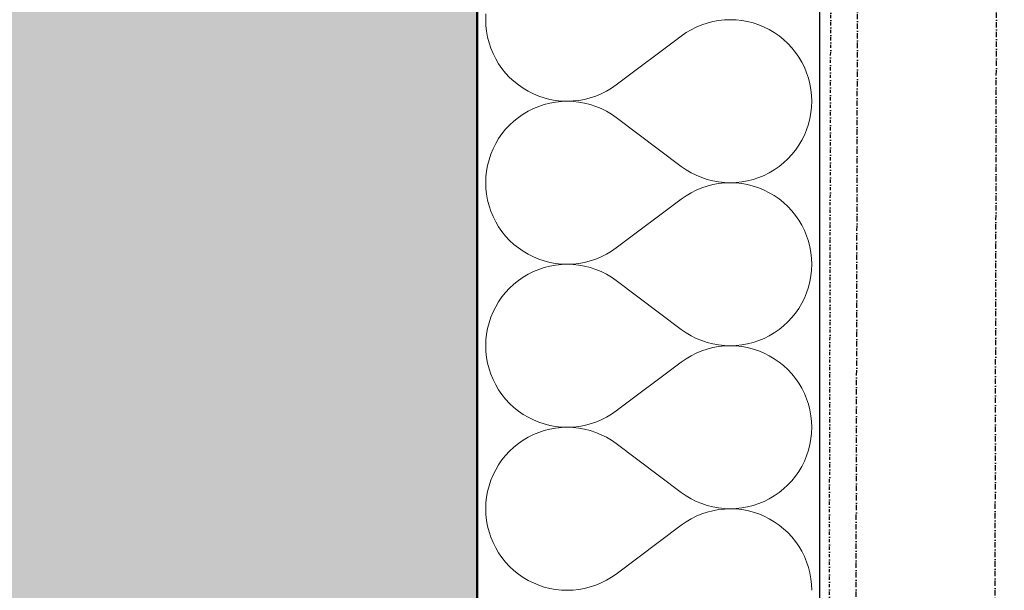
# Model space of a CAD drawing. Header units: millimetres. Extents: x -24674 to 2959, y -2716 to 20653.
# Tile 102 of 161: x -536 to -76, y 2438 to 2705. Entities that reach past the tile are written whole.
import ezdxf

# ---------------------------------------------------------------- set-up
doc = ezdxf.new("R2010")
doc.units = ezdxf.units.MM
doc.header["$MEASUREMENT"] = 0
for name, pattern in [('Wipeout_Contour', [1000, 0, -1000]), ('Čerchovaná M', [4.5, 2.5, -0.85, 0.3, -0.85]), ('Čerchovaná S', [3.5, 1.5, -0.85, 0.3, -0.85])]:
    doc.linetypes.add(name, pattern=pattern)
for name, color, linetype in [('9._POHLED ZÁPADNÍ_1_Nové_Konstrukce - krov', 7, 'Continuous'), ('9._POHLED ZÁPADNÍ_1_Nové_Konstrukce - nosné', 7, 'Continuous'), ('9._POHLED ZÁPADNÍ_1_Nové_Výplně - Povrchové', 7, 'Continuous'), ('9._POHLED ZÁPADNÍ_1_Nové_Výplně – Řezové', 7, 'Continuous'), ('9._POHLED ZÁPADNÍ_1_VÝTAH VAR 1', 7, 'Continuous')]:
    doc.layers.add(name, color=color, linetype=linetype)

# ---------------------------------------------------------------- blocks, each defined once
blk = doc.blocks.new('*X13', base_point=(-27719.5, -6043.99))
at = {"layer": '9._POHLED ZÁPADNÍ_1_Nové_Výplně – Řezové', "color": 21, "linetype": 'Continuous', "lineweight": 20, "true_color": 0xffaaaa}
for p, q in [((-317.79, 2707.48), (-317.88, 2704.76)), ((-317.88, 2704.76), (-317.79, 2702.04)), ((-317.79, 2702.04), (-317.5, 2699.34)), ((-219.45, 2701.31), (-221.88, 2700.09)), ((-216.94, 2702.35), (-219.45, 2701.31)), ((-214.36, 2703.21), (-216.94, 2702.35)), ((-211.72, 2703.89), (-214.36, 2703.21)), ((-209.05, 2704.37), (-211.72, 2703.89)), ((-206.34, 2704.66), (-209.05, 2704.37)), ((-203.62, 2704.76), (-206.34, 2704.66)), ((-200.9, 2704.67), (-203.62, 2704.76)), ((-198.2, 2704.38), (-200.9, 2704.67)), ((-195.52, 2703.9), (-198.2, 2704.38)), ((-192.88, 2703.22), (-195.52, 2703.9)), ((-190.3, 2702.37), (-192.88, 2703.22)), ((-187.79, 2701.33), (-190.3, 2702.37)), ((-185.36, 2700.11), (-187.79, 2701.33)), ((-317.5, 2699.34), (-317.01, 2696.66)), ((-317.01, 2696.66), (-316.34, 2694.02)), ((-256.93, 2674.29), (-226.46, 2697.14)), ((-224.22, 2698.7), (-226.46, 2697.14)), ((-221.88, 2700.09), (-224.22, 2698.7)), ((-183.02, 2698.72), (-185.36, 2700.11)), ((-180.78, 2697.17), (-183.02, 2698.72)), ((-178.66, 2695.47), (-180.78, 2697.17)), ((-316.34, 2694.02), (-315.48, 2691.44)), ((-176.67, 2693.61), (-178.66, 2695.47)), ((-174.81, 2691.62), (-176.67, 2693.61)), ((-315.48, 2691.44), (-314.44, 2688.93)), ((-314.44, 2688.93), (-313.22, 2686.5)), ((-173.11, 2689.5), (-174.81, 2691.62)), ((-171.56, 2687.27), (-173.11, 2689.5)), ((-313.22, 2686.5), (-311.83, 2684.16)), ((-311.83, 2684.16), (-310.28, 2681.92)), ((-170.17, 2684.93), (-171.56, 2687.27)), ((-168.95, 2682.5), (-170.17, 2684.93)), ((-310.28, 2681.92), (-308.57, 2679.81)), ((-308.57, 2679.81), (-306.72, 2677.82)), ((-167.91, 2679.98), (-168.95, 2682.5)), ((-167.05, 2677.4), (-167.91, 2679.98)), ((-306.72, 2677.82), (-304.73, 2675.96)), ((-304.73, 2675.96), (-302.61, 2674.26)), ((-302.61, 2674.26), (-300.37, 2672.71)), ((-259.16, 2672.73), (-256.93, 2674.29)), ((-166.37, 2674.77), (-167.05, 2677.4)), ((-165.89, 2672.09), (-166.37, 2674.77)), ((-300.37, 2672.71), (-298.03, 2671.32)), ((-298.03, 2671.32), (-295.6, 2670.1)), ((-295.6, 2670.1), (-293.08, 2669.06)), ((-293.08, 2669.06), (-290.5, 2668.2)), ((-269.03, 2668.22), (-266.45, 2669.08)), ((-266.45, 2669.08), (-263.93, 2670.12)), ((-263.93, 2670.12), (-261.5, 2671.34)), ((-261.5, 2671.34), (-259.16, 2672.73)), ((-165.6, 2669.39), (-165.89, 2672.09)), ((-165.5, 2666.67), (-165.6, 2669.39)), ((-290.5, 2665.13), (-293.08, 2664.27)), ((-290.5, 2668.2), (-287.87, 2667.53)), ((-287.87, 2665.8), (-290.5, 2665.13)), ((-287.87, 2667.53), (-285.19, 2667.05)), ((-285.19, 2666.28), (-287.87, 2665.8)), ((-285.19, 2667.05), (-282.48, 2666.76)), ((-282.48, 2666.57), (-285.19, 2666.28)), ((-282.48, 2666.76), (-279.76, 2666.67)), ((-279.76, 2666.67), (-282.48, 2666.57)), ((-279.76, 2666.67), (-277.05, 2666.77)), ((-277.05, 2666.57), (-279.76, 2666.67)), ((-277.05, 2666.77), (-274.34, 2667.06)), ((-274.34, 2666.28), (-277.05, 2666.57)), ((-274.34, 2667.06), (-271.66, 2667.54)), ((-271.66, 2665.79), (-274.34, 2666.28)), ((-271.66, 2667.54), (-269.03, 2668.22)), ((-269.03, 2665.12), (-271.66, 2665.79)), ((-266.45, 2664.25), (-269.03, 2665.12)), ((-165.6, 2663.95), (-165.5, 2666.67)), ((-300.37, 2660.63), (-302.61, 2659.08)), ((-298.03, 2662.01), (-300.37, 2660.63)), ((-295.6, 2663.23), (-298.03, 2662.01)), ((-293.08, 2664.27), (-295.6, 2663.23)), ((-263.93, 2663.21), (-266.45, 2664.25)), ((-261.5, 2661.99), (-263.93, 2663.21)), ((-259.16, 2660.6), (-261.5, 2661.99)), ((-256.93, 2659.05), (-259.16, 2660.6)), ((-166.37, 2658.57), (-165.89, 2661.24)), ((-165.89, 2661.24), (-165.6, 2663.95)), ((-306.72, 2655.52), (-308.57, 2653.53)), ((-304.73, 2657.37), (-306.72, 2655.52)), ((-302.61, 2659.08), (-304.73, 2657.37)), ((-256.93, 2659.05), (-226.46, 2636.19)), ((-167.91, 2653.35), (-167.05, 2655.93)), ((-167.05, 2655.93), (-166.37, 2658.57)), ((-310.28, 2651.41), (-311.83, 2649.17)), ((-308.57, 2653.53), (-310.28, 2651.41)), ((-170.17, 2648.4), (-168.95, 2650.84)), ((-168.95, 2650.84), (-167.91, 2653.35)), ((-313.22, 2646.84), (-314.44, 2644.4)), ((-311.83, 2649.17), (-313.22, 2646.84)), ((-173.11, 2643.83), (-171.56, 2646.06)), ((-171.56, 2646.06), (-170.17, 2648.4)), ((-315.48, 2641.89), (-316.34, 2639.31)), ((-314.44, 2644.4), (-315.48, 2641.89)), ((-176.67, 2639.72), (-174.81, 2641.71)), ((-174.81, 2641.71), (-173.11, 2643.83)), ((-316.34, 2639.31), (-317.01, 2636.67)), ((-180.78, 2636.16), (-178.66, 2637.87)), ((-178.66, 2637.87), (-176.67, 2639.72)), ((-317.5, 2634), (-317.79, 2631.29)), ((-317.01, 2636.67), (-317.5, 2634)), ((-226.46, 2636.19), (-224.22, 2634.64)), ((-224.22, 2634.64), (-221.88, 2633.25)), ((-221.88, 2633.25), (-219.45, 2632.03)), ((-187.79, 2632.01), (-185.36, 2633.22)), ((-185.36, 2633.22), (-183.02, 2634.61)), ((-183.02, 2634.61), (-180.78, 2636.16)), ((-317.79, 2631.29), (-317.88, 2628.57)), ((-317.88, 2628.57), (-317.79, 2625.85)), ((-219.45, 2632.03), (-216.94, 2630.98)), ((-216.94, 2630.98), (-214.36, 2630.12)), ((-214.36, 2630.12), (-211.72, 2629.45)), ((-211.72, 2627.69), (-214.36, 2627.02)), ((-211.72, 2629.45), (-209.05, 2628.96)), ((-209.05, 2628.18), (-211.72, 2627.69)), ((-209.05, 2628.96), (-206.34, 2628.67)), ((-206.34, 2628.47), (-209.05, 2628.18)), ((-206.34, 2628.67), (-203.62, 2628.57)), ((-203.62, 2628.57), (-206.34, 2628.47)), ((-203.62, 2628.57), (-200.9, 2628.67)), ((-200.9, 2628.48), (-203.62, 2628.57)), ((-200.9, 2628.67), (-198.2, 2628.96)), ((-198.2, 2628.19), (-200.9, 2628.48)), ((-198.2, 2628.96), (-195.52, 2629.44)), ((-195.52, 2627.71), (-198.2, 2628.19)), ((-195.52, 2629.44), (-192.88, 2630.11)), ((-192.88, 2627.03), (-195.52, 2627.71)), ((-192.88, 2630.11), (-190.3, 2630.97)), ((-190.3, 2630.97), (-187.79, 2632.01)), ((-317.79, 2625.85), (-317.5, 2623.15)), ((-317.5, 2623.15), (-317.01, 2620.47)), ((-221.88, 2623.9), (-224.22, 2622.51)), ((-219.45, 2625.12), (-221.88, 2623.9)), ((-216.94, 2626.16), (-219.45, 2625.12)), ((-214.36, 2627.02), (-216.94, 2626.16)), ((-190.3, 2626.18), (-192.88, 2627.03)), ((-187.79, 2625.14), (-190.3, 2626.18)), ((-185.36, 2623.92), (-187.79, 2625.14)), ((-183.02, 2622.53), (-185.36, 2623.92)), ((-317.01, 2620.47), (-316.34, 2617.83)), ((-256.93, 2598.1), (-226.46, 2620.95)), ((-224.22, 2622.51), (-226.46, 2620.95)), ((-180.78, 2620.98), (-183.02, 2622.53)), ((-178.66, 2619.28), (-180.78, 2620.98)), ((-176.67, 2617.42), (-178.66, 2619.28)), ((-316.34, 2617.83), (-315.48, 2615.25)), ((-315.48, 2615.25), (-314.44, 2612.74)), ((-174.81, 2615.43), (-176.67, 2617.42)), ((-173.11, 2613.31), (-174.81, 2615.43)), ((-314.44, 2612.74), (-313.22, 2610.31)), ((-313.22, 2610.31), (-311.83, 2607.97)), ((-171.56, 2611.08), (-173.11, 2613.31)), ((-170.17, 2608.74), (-171.56, 2611.08)), ((-311.83, 2607.97), (-310.28, 2605.73)), ((-310.28, 2605.73), (-308.57, 2603.62)), ((-168.95, 2606.31), (-170.17, 2608.74)), ((-167.91, 2603.79), (-168.95, 2606.31)), ((-308.57, 2603.62), (-306.72, 2601.63)), ((-306.72, 2601.63), (-304.73, 2599.77)), ((-167.05, 2601.21), (-167.91, 2603.79)), ((-166.37, 2598.58), (-167.05, 2601.21)), ((-304.73, 2599.77), (-302.61, 2598.07)), ((-302.61, 2598.07), (-300.37, 2596.52)), ((-300.37, 2596.52), (-298.03, 2595.13)), ((-261.5, 2595.15), (-259.16, 2596.54)), ((-259.16, 2596.54), (-256.93, 2598.1)), ((-165.89, 2595.9), (-166.37, 2598.58)), ((-165.6, 2593.19), (-165.89, 2595.9)), ((-298.03, 2595.13), (-295.6, 2593.91)), ((-295.6, 2593.91), (-293.08, 2592.87)), ((-293.08, 2592.87), (-290.5, 2592.01)), ((-290.5, 2592.01), (-287.87, 2591.34)), ((-287.87, 2591.34), (-285.19, 2590.86)), ((-285.19, 2590.86), (-282.48, 2590.57)), ((-277.05, 2590.58), (-274.34, 2590.87)), ((-274.34, 2590.87), (-271.66, 2591.35)), ((-271.66, 2591.35), (-269.03, 2592.03)), ((-269.03, 2592.03), (-266.45, 2592.89)), ((-266.45, 2592.89), (-263.93, 2593.93)), ((-263.93, 2593.93), (-261.5, 2595.15)), ((-165.5, 2590.48), (-165.6, 2593.19)), ((-295.6, 2587.04), (-298.03, 2585.82)), ((-293.08, 2588.08), (-295.6, 2587.04)), ((-290.5, 2588.94), (-293.08, 2588.08)), ((-287.87, 2589.61), (-290.5, 2588.94)), ((-285.19, 2590.09), (-287.87, 2589.61)), ((-282.48, 2590.38), (-285.19, 2590.09)), ((-282.48, 2590.57), (-279.76, 2590.48)), ((-279.76, 2590.48), (-282.48, 2590.38)), ((-279.76, 2590.48), (-277.05, 2590.58)), ((-277.05, 2590.38), (-279.76, 2590.48)), ((-274.34, 2590.08), (-277.05, 2590.38)), ((-271.66, 2589.6), (-274.34, 2590.08)), ((-269.03, 2588.92), (-271.66, 2589.6)), ((-266.45, 2588.06), (-269.03, 2588.92)), ((-263.93, 2587.02), (-266.45, 2588.06)), ((-261.5, 2585.8), (-263.93, 2587.02)), ((-165.89, 2585.05), (-165.6, 2587.76)), ((-165.6, 2587.76), (-165.5, 2590.48)), ((-302.61, 2582.89), (-304.73, 2581.18)), ((-300.37, 2584.44), (-302.61, 2582.89)), ((-298.03, 2585.82), (-300.37, 2584.44)), ((-259.16, 2584.41), (-261.5, 2585.8)), ((-256.93, 2582.86), (-259.16, 2584.41)), ((-256.93, 2582.86), (-226.46, 2560)), ((-167.05, 2579.74), (-166.37, 2582.38)), ((-166.37, 2582.38), (-165.89, 2585.05)), ((-308.57, 2577.34), (-310.28, 2575.22)), ((-306.72, 2579.33), (-308.57, 2577.34)), ((-304.73, 2581.18), (-306.72, 2579.33)), ((-168.95, 2574.64), (-167.91, 2577.16)), ((-167.91, 2577.16), (-167.05, 2579.74)), ((-311.83, 2572.98), (-313.22, 2570.64)), ((-310.28, 2575.22), (-311.83, 2572.98)), ((-170.17, 2572.21), (-168.95, 2574.64)), ((-314.44, 2568.21), (-315.48, 2565.7)), ((-313.22, 2570.64), (-314.44, 2568.21)), ((-173.11, 2567.64), (-171.56, 2569.87)), ((-171.56, 2569.87), (-170.17, 2572.21)), ((-315.48, 2565.7), (-316.34, 2563.12)), ((-178.66, 2561.68), (-176.67, 2563.53)), ((-176.67, 2563.53), (-174.81, 2565.52)), ((-174.81, 2565.52), (-173.11, 2567.64)), ((-317.01, 2560.48), (-317.5, 2557.8)), ((-316.34, 2563.12), (-317.01, 2560.48)), ((-226.46, 2560), (-224.22, 2558.45)), ((-183.02, 2558.42), (-180.78, 2559.97)), ((-180.78, 2559.97), (-178.66, 2561.68)), ((-317.79, 2555.1), (-317.88, 2552.38)), ((-317.5, 2557.8), (-317.79, 2555.1)), ((-224.22, 2558.45), (-221.88, 2557.06)), ((-221.88, 2557.06), (-219.45, 2555.84)), ((-219.45, 2555.84), (-216.94, 2554.79)), ((-216.94, 2554.79), (-214.36, 2553.93)), ((-192.88, 2553.92), (-190.3, 2554.78)), ((-190.3, 2554.78), (-187.79, 2555.82)), ((-187.79, 2555.82), (-185.36, 2557.03)), ((-185.36, 2557.03), (-183.02, 2558.42)), ((-317.88, 2552.38), (-317.79, 2549.66)), ((-317.79, 2549.66), (-317.5, 2546.96)), ((-216.94, 2549.97), (-219.45, 2548.93)), ((-214.36, 2550.83), (-216.94, 2549.97)), ((-214.36, 2553.93), (-211.72, 2553.26)), ((-211.72, 2551.5), (-214.36, 2550.83)), ((-211.72, 2553.26), (-209.05, 2552.77)), ((-209.05, 2551.99), (-211.72, 2551.5)), ((-209.05, 2552.77), (-206.34, 2552.48)), ((-206.34, 2552.28), (-209.05, 2551.99)), ((-206.34, 2552.48), (-203.62, 2552.38)), ((-203.62, 2552.38), (-206.34, 2552.28)), ((-203.62, 2552.38), (-200.9, 2552.48)), ((-200.9, 2552.29), (-203.62, 2552.38)), ((-200.9, 2552.48), (-198.2, 2552.77)), ((-198.2, 2552), (-200.9, 2552.29)), ((-198.2, 2552.77), (-195.52, 2553.25)), ((-195.52, 2551.51), (-198.2, 2552)), ((-195.52, 2553.25), (-192.88, 2553.92)), ((-192.88, 2550.84), (-195.52, 2551.51)), ((-190.3, 2549.99), (-192.88, 2550.84)), ((-187.79, 2548.95), (-190.3, 2549.99)), ((-317.5, 2546.96), (-317.01, 2544.28)), ((-224.22, 2546.32), (-226.46, 2544.76)), ((-221.88, 2547.71), (-224.22, 2546.32)), ((-219.45, 2548.93), (-221.88, 2547.71)), ((-185.36, 2547.73), (-187.79, 2548.95)), ((-183.02, 2546.34), (-185.36, 2547.73)), ((-180.78, 2544.79), (-183.02, 2546.34)), ((-178.66, 2543.08), (-180.78, 2544.79)), ((-317.01, 2544.28), (-316.34, 2541.64)), ((-316.34, 2541.64), (-315.48, 2539.06)), ((-256.93, 2521.9), (-226.46, 2544.76)), ((-176.67, 2541.23), (-178.66, 2543.08)), ((-174.81, 2539.24), (-176.67, 2541.23)), ((-315.48, 2539.06), (-314.44, 2536.55)), ((-314.44, 2536.55), (-313.22, 2534.12)), ((-173.11, 2537.12), (-174.81, 2539.24)), ((-171.56, 2534.89), (-173.11, 2537.12)), ((-313.22, 2534.12), (-311.83, 2531.78)), ((-311.83, 2531.78), (-310.28, 2529.54)), ((-170.17, 2532.55), (-171.56, 2534.89)), ((-168.95, 2530.12), (-170.17, 2532.55)), ((-310.28, 2529.54), (-308.57, 2527.43)), ((-308.57, 2527.43), (-306.72, 2525.43)), ((-167.91, 2527.6), (-168.95, 2530.12)), ((-167.05, 2525.02), (-167.91, 2527.6)), ((-306.72, 2525.43), (-304.73, 2523.58)), ((-304.73, 2523.58), (-302.61, 2521.88)), ((-302.61, 2521.88), (-300.37, 2520.32)), ((-259.16, 2520.35), (-256.93, 2521.9)), ((-166.37, 2522.39), (-167.05, 2525.02)), ((-165.89, 2519.71), (-166.37, 2522.39)), ((-300.37, 2520.32), (-298.03, 2518.94)), ((-298.03, 2518.94), (-295.6, 2517.72)), ((-295.6, 2517.72), (-293.08, 2516.68)), ((-266.45, 2516.7), (-263.93, 2517.74)), ((-263.93, 2517.74), (-261.5, 2518.96)), ((-261.5, 2518.96), (-259.16, 2520.35)), ((-165.6, 2517), (-165.89, 2519.71)), ((-293.08, 2516.68), (-290.5, 2515.82)), ((-290.5, 2512.75), (-293.08, 2511.89)), ((-290.5, 2515.82), (-287.87, 2515.15)), ((-287.87, 2513.42), (-290.5, 2512.75)), ((-287.87, 2515.15), (-285.19, 2514.67)), ((-285.19, 2513.9), (-287.87, 2513.42)), ((-285.19, 2514.67), (-282.48, 2514.38)), ((-282.48, 2514.19), (-285.19, 2513.9)), ((-282.48, 2514.38), (-279.76, 2514.29)), ((-279.76, 2514.29), (-282.48, 2514.19)), ((-279.76, 2514.29), (-277.05, 2514.38)), ((-277.05, 2514.19), (-279.76, 2514.29)), ((-277.05, 2514.38), (-274.34, 2514.68)), ((-274.34, 2513.89), (-277.05, 2514.19)), ((-274.34, 2514.68), (-271.66, 2515.16)), ((-271.66, 2513.41), (-274.34, 2513.89)), ((-271.66, 2515.16), (-269.03, 2515.84)), ((-269.03, 2512.73), (-271.66, 2513.41)), ((-269.03, 2515.84), (-266.45, 2516.7)), ((-266.45, 2511.87), (-269.03, 2512.73)), ((-165.5, 2514.29), (-165.6, 2517)), ((-165.6, 2511.57), (-165.5, 2514.29)), ((-300.37, 2508.25), (-302.61, 2506.7)), ((-298.03, 2509.63), (-300.37, 2508.25)), ((-295.6, 2510.85), (-298.03, 2509.63)), ((-293.08, 2511.89), (-295.6, 2510.85)), ((-263.93, 2510.83), (-266.45, 2511.87)), ((-261.5, 2509.61), (-263.93, 2510.83)), ((-259.16, 2508.22), (-261.5, 2509.61)), ((-256.93, 2506.67), (-259.16, 2508.22)), ((-166.37, 2506.18), (-165.89, 2508.86)), ((-165.89, 2508.86), (-165.6, 2511.57)), ((-304.73, 2504.99), (-306.72, 2503.14)), ((-302.61, 2506.7), (-304.73, 2504.99)), ((-256.93, 2506.67), (-226.46, 2483.81)), ((-167.91, 2500.97), (-167.05, 2503.55)), ((-167.05, 2503.55), (-166.37, 2506.18)), ((-310.28, 2499.03), (-311.83, 2496.79)), ((-308.57, 2501.15), (-310.28, 2499.03)), ((-306.72, 2503.14), (-308.57, 2501.15)), ((-168.95, 2498.45), (-167.91, 2500.97)), ((-313.22, 2494.45), (-314.44, 2492.02)), ((-311.83, 2496.79), (-313.22, 2494.45)), ((-171.56, 2493.68), (-170.17, 2496.02)), ((-170.17, 2496.02), (-168.95, 2498.45)), ((-314.44, 2492.02), (-315.48, 2489.51)), ((-174.81, 2489.33), (-173.11, 2491.45)), ((-173.11, 2491.45), (-171.56, 2493.68)), ((-316.34, 2486.93), (-317.01, 2484.29)), ((-315.48, 2489.51), (-316.34, 2486.93)), ((-180.78, 2483.78), (-178.66, 2485.49)), ((-178.66, 2485.49), (-176.67, 2487.34)), ((-176.67, 2487.34), (-174.81, 2489.33)), ((-317.5, 2481.61), (-317.79, 2478.91)), ((-317.01, 2484.29), (-317.5, 2481.61)), ((-226.46, 2483.81), (-224.22, 2482.26)), ((-224.22, 2482.26), (-221.88, 2480.87)), ((-221.88, 2480.87), (-219.45, 2479.65)), ((-187.79, 2479.63), (-185.36, 2480.84)), ((-185.36, 2480.84), (-183.02, 2482.23)), ((-183.02, 2482.23), (-180.78, 2483.78)), ((-317.79, 2478.91), (-317.88, 2476.19)), ((-317.88, 2476.19), (-317.79, 2473.47)), ((-219.45, 2479.65), (-216.94, 2478.6)), ((-216.94, 2478.6), (-214.36, 2477.74)), ((-214.36, 2477.74), (-211.72, 2477.07)), ((-211.72, 2477.07), (-209.05, 2476.58)), ((-209.05, 2475.8), (-211.72, 2475.31)), ((-209.05, 2476.58), (-206.34, 2476.29)), ((-206.34, 2476.09), (-209.05, 2475.8)), ((-206.34, 2476.29), (-203.62, 2476.19)), ((-203.62, 2476.19), (-206.34, 2476.09)), ((-203.62, 2476.19), (-200.9, 2476.29)), ((-200.9, 2476.1), (-203.62, 2476.19)), ((-200.9, 2476.29), (-198.2, 2476.58)), ((-198.2, 2475.81), (-200.9, 2476.1)), ((-198.2, 2476.58), (-195.52, 2477.06)), ((-195.52, 2475.32), (-198.2, 2475.81)), ((-195.52, 2477.06), (-192.88, 2477.73)), ((-192.88, 2477.73), (-190.3, 2478.59)), ((-190.3, 2478.59), (-187.79, 2479.63)), ((-317.79, 2473.47), (-317.5, 2470.77)), ((-221.88, 2471.52), (-224.22, 2470.12)), ((-219.45, 2472.73), (-221.88, 2471.52)), ((-216.94, 2473.78), (-219.45, 2472.73)), ((-214.36, 2474.64), (-216.94, 2473.78)), ((-211.72, 2475.31), (-214.36, 2474.64)), ((-192.88, 2474.65), (-195.52, 2475.32)), ((-190.3, 2473.8), (-192.88, 2474.65)), ((-187.79, 2472.76), (-190.3, 2473.8)), ((-185.36, 2471.54), (-187.79, 2472.76)), ((-183.02, 2470.15), (-185.36, 2471.54)), ((-317.5, 2470.77), (-317.01, 2468.09)), ((-317.01, 2468.09), (-316.34, 2465.45)), ((-256.93, 2445.71), (-226.46, 2468.57)), ((-224.22, 2470.12), (-226.46, 2468.57)), ((-180.78, 2468.6), (-183.02, 2470.15)), ((-178.66, 2466.89), (-180.78, 2468.6)), ((-176.67, 2465.04), (-178.66, 2466.89)), ((-316.34, 2465.45), (-315.48, 2462.87)), ((-315.48, 2462.87), (-314.44, 2460.36)), ((-174.81, 2463.05), (-176.67, 2465.04)), ((-173.11, 2460.93), (-174.81, 2463.05)), ((-314.44, 2460.36), (-313.22, 2457.93)), ((-313.22, 2457.93), (-311.83, 2455.59)), ((-171.56, 2458.7), (-173.11, 2460.93)), ((-170.17, 2456.36), (-171.56, 2458.7)), ((-311.83, 2455.59), (-310.28, 2453.35)), ((-310.28, 2453.35), (-308.57, 2451.24)), ((-168.95, 2453.93), (-170.17, 2456.36)), ((-167.91, 2451.41), (-168.95, 2453.93)), ((-308.57, 2451.24), (-306.72, 2449.24)), ((-306.72, 2449.24), (-304.73, 2447.39)), ((-167.05, 2448.83), (-167.91, 2451.41)), ((-166.37, 2446.2), (-167.05, 2448.83)), ((-304.73, 2447.39), (-302.61, 2445.69)), ((-302.61, 2445.69), (-300.37, 2444.13)), ((-300.37, 2444.13), (-298.03, 2442.75)), ((-261.5, 2442.77), (-259.16, 2444.16)), ((-259.16, 2444.16), (-256.93, 2445.71)), ((-165.89, 2443.52), (-166.37, 2446.2)), ((-298.03, 2442.75), (-295.6, 2441.53)), ((-295.6, 2441.53), (-293.08, 2440.49)), ((-293.08, 2440.49), (-290.5, 2439.63)), ((-290.5, 2439.63), (-287.87, 2438.96)), ((-287.87, 2438.96), (-285.19, 2438.48)), ((-274.34, 2438.49), (-271.66, 2438.97)), ((-271.66, 2438.97), (-269.03, 2439.65)), ((-269.03, 2439.65), (-266.45, 2440.51)), ((-266.45, 2440.51), (-263.93, 2441.55)), ((-263.93, 2441.55), (-261.5, 2442.77)), ((-165.6, 2440.81), (-165.89, 2443.52)), ((-165.5, 2438.1), (-165.6, 2440.81)), ((-285.19, 2438.48), (-282.48, 2438.19)), ((-282.48, 2438.19), (-279.76, 2438.1)), ((-279.76, 2438.1), (-277.05, 2438.19)), ((-277.05, 2438.19), (-274.34, 2438.49))]:
    blk.add_line(p, q, dxfattribs=at)
blk = doc.blocks.new('*X24', base_point=(-27719.5, -6043.99))
at = {"layer": '9._POHLED ZÁPADNÍ_1_Nové_Výplně – Řezové', "color": 21, "linetype": 'Continuous', "lineweight": 20, "true_color": 0xffaaaa}
for p, q in [((-317.79, 2707.48), (-317.88, 2704.76)), ((-317.88, 2704.76), (-317.79, 2702.04)), ((-317.79, 2702.04), (-317.5, 2699.34)), ((-219.45, 2701.31), (-221.88, 2700.09)), ((-216.94, 2702.35), (-219.45, 2701.31)), ((-214.36, 2703.21), (-216.94, 2702.35)), ((-211.72, 2703.89), (-214.36, 2703.21)), ((-209.05, 2704.37), (-211.72, 2703.89)), ((-206.34, 2704.66), (-209.05, 2704.37)), ((-203.62, 2704.76), (-206.34, 2704.66)), ((-200.9, 2704.67), (-203.62, 2704.76)), ((-198.2, 2704.38), (-200.9, 2704.67)), ((-195.52, 2703.9), (-198.2, 2704.38)), ((-192.88, 2703.22), (-195.52, 2703.9)), ((-190.3, 2702.37), (-192.88, 2703.22)), ((-187.79, 2701.33), (-190.3, 2702.37)), ((-185.36, 2700.11), (-187.79, 2701.33)), ((-317.5, 2699.34), (-317.01, 2696.66)), ((-317.01, 2696.66), (-316.34, 2694.02)), ((-256.93, 2674.29), (-226.46, 2697.14)), ((-224.22, 2698.7), (-226.46, 2697.14)), ((-221.88, 2700.09), (-224.22, 2698.7)), ((-183.02, 2698.72), (-185.36, 2700.11)), ((-180.78, 2697.17), (-183.02, 2698.72)), ((-178.66, 2695.47), (-180.78, 2697.17)), ((-316.34, 2694.02), (-315.48, 2691.44)), ((-176.67, 2693.61), (-178.66, 2695.47)), ((-174.81, 2691.62), (-176.67, 2693.61)), ((-315.48, 2691.44), (-314.44, 2688.93)), ((-314.44, 2688.93), (-313.22, 2686.5)), ((-173.11, 2689.5), (-174.81, 2691.62)), ((-171.56, 2687.27), (-173.11, 2689.5)), ((-313.22, 2686.5), (-311.83, 2684.16)), ((-311.83, 2684.16), (-310.28, 2681.92)), ((-170.17, 2684.93), (-171.56, 2687.27)), ((-168.95, 2682.5), (-170.17, 2684.93)), ((-310.28, 2681.92), (-308.57, 2679.81)), ((-308.57, 2679.81), (-306.72, 2677.82)), ((-167.91, 2679.98), (-168.95, 2682.5)), ((-167.05, 2677.4), (-167.91, 2679.98)), ((-306.72, 2677.82), (-304.73, 2675.96)), ((-304.73, 2675.96), (-302.61, 2674.26)), ((-302.61, 2674.26), (-300.37, 2672.71)), ((-259.16, 2672.73), (-256.93, 2674.29)), ((-166.37, 2674.77), (-167.05, 2677.4)), ((-165.89, 2672.09), (-166.37, 2674.77)), ((-300.37, 2672.71), (-298.03, 2671.32)), ((-298.03, 2671.32), (-295.6, 2670.1)), ((-295.6, 2670.1), (-293.08, 2669.06)), ((-293.08, 2669.06), (-290.5, 2668.2)), ((-269.03, 2668.22), (-266.45, 2669.08)), ((-266.45, 2669.08), (-263.93, 2670.12)), ((-263.93, 2670.12), (-261.5, 2671.34)), ((-261.5, 2671.34), (-259.16, 2672.73)), ((-165.6, 2669.39), (-165.89, 2672.09)), ((-165.5, 2666.67), (-165.6, 2669.39)), ((-290.5, 2665.13), (-293.08, 2664.27)), ((-290.5, 2668.2), (-287.87, 2667.53)), ((-287.87, 2665.8), (-290.5, 2665.13)), ((-287.87, 2667.53), (-285.19, 2667.05)), ((-285.19, 2666.28), (-287.87, 2665.8)), ((-285.19, 2667.05), (-282.48, 2666.76)), ((-282.48, 2666.57), (-285.19, 2666.28)), ((-282.48, 2666.76), (-279.76, 2666.67)), ((-279.76, 2666.67), (-282.48, 2666.57)), ((-279.76, 2666.67), (-277.05, 2666.77)), ((-277.05, 2666.57), (-279.76, 2666.67)), ((-277.05, 2666.77), (-274.34, 2667.06)), ((-274.34, 2666.28), (-277.05, 2666.57)), ((-274.34, 2667.06), (-271.66, 2667.54)), ((-271.66, 2665.79), (-274.34, 2666.28)), ((-271.66, 2667.54), (-269.03, 2668.22)), ((-269.03, 2665.12), (-271.66, 2665.79)), ((-266.45, 2664.25), (-269.03, 2665.12)), ((-165.6, 2663.95), (-165.5, 2666.67)), ((-300.37, 2660.63), (-302.61, 2659.08)), ((-298.03, 2662.01), (-300.37, 2660.63)), ((-295.6, 2663.23), (-298.03, 2662.01)), ((-293.08, 2664.27), (-295.6, 2663.23)), ((-263.93, 2663.21), (-266.45, 2664.25)), ((-261.5, 2661.99), (-263.93, 2663.21)), ((-259.16, 2660.6), (-261.5, 2661.99)), ((-256.93, 2659.05), (-259.16, 2660.6)), ((-166.37, 2658.57), (-165.89, 2661.24)), ((-165.89, 2661.24), (-165.6, 2663.95)), ((-306.72, 2655.52), (-308.57, 2653.53)), ((-304.73, 2657.37), (-306.72, 2655.52)), ((-302.61, 2659.08), (-304.73, 2657.37)), ((-256.93, 2659.05), (-226.46, 2636.19)), ((-167.91, 2653.35), (-167.05, 2655.93)), ((-167.05, 2655.93), (-166.37, 2658.57)), ((-310.28, 2651.41), (-311.83, 2649.17)), ((-308.57, 2653.53), (-310.28, 2651.41)), ((-170.17, 2648.4), (-168.95, 2650.84)), ((-168.95, 2650.84), (-167.91, 2653.35)), ((-313.22, 2646.84), (-314.44, 2644.4)), ((-311.83, 2649.17), (-313.22, 2646.84)), ((-173.11, 2643.83), (-171.56, 2646.06)), ((-171.56, 2646.06), (-170.17, 2648.4)), ((-315.48, 2641.89), (-316.34, 2639.31)), ((-314.44, 2644.4), (-315.48, 2641.89)), ((-176.67, 2639.72), (-174.81, 2641.71)), ((-174.81, 2641.71), (-173.11, 2643.83)), ((-316.34, 2639.31), (-317.01, 2636.67)), ((-180.78, 2636.16), (-178.66, 2637.87)), ((-178.66, 2637.87), (-176.67, 2639.72)), ((-317.5, 2634), (-317.79, 2631.29)), ((-317.01, 2636.67), (-317.5, 2634)), ((-226.46, 2636.19), (-224.22, 2634.64)), ((-224.22, 2634.64), (-221.88, 2633.25)), ((-221.88, 2633.25), (-219.45, 2632.03)), ((-187.79, 2632.01), (-185.36, 2633.22)), ((-185.36, 2633.22), (-183.02, 2634.61)), ((-183.02, 2634.61), (-180.78, 2636.16)), ((-317.79, 2631.29), (-317.88, 2628.57)), ((-317.88, 2628.57), (-317.79, 2625.85)), ((-219.45, 2632.03), (-216.94, 2630.98)), ((-216.94, 2630.98), (-214.36, 2630.12)), ((-214.36, 2630.12), (-211.72, 2629.45)), ((-211.72, 2627.69), (-214.36, 2627.02)), ((-211.72, 2629.45), (-209.05, 2628.96)), ((-209.05, 2628.18), (-211.72, 2627.69)), ((-209.05, 2628.96), (-206.34, 2628.67)), ((-206.34, 2628.47), (-209.05, 2628.18)), ((-206.34, 2628.67), (-203.62, 2628.57)), ((-203.62, 2628.57), (-206.34, 2628.47)), ((-203.62, 2628.57), (-200.9, 2628.67)), ((-200.9, 2628.48), (-203.62, 2628.57)), ((-200.9, 2628.67), (-198.2, 2628.96)), ((-198.2, 2628.19), (-200.9, 2628.48)), ((-198.2, 2628.96), (-195.52, 2629.44)), ((-195.52, 2627.71), (-198.2, 2628.19)), ((-195.52, 2629.44), (-192.88, 2630.11)), ((-192.88, 2627.03), (-195.52, 2627.71)), ((-192.88, 2630.11), (-190.3, 2630.97)), ((-190.3, 2630.97), (-187.79, 2632.01)), ((-317.79, 2625.85), (-317.5, 2623.15)), ((-317.5, 2623.15), (-317.01, 2620.47)), ((-221.88, 2623.9), (-224.22, 2622.51)), ((-219.45, 2625.12), (-221.88, 2623.9)), ((-216.94, 2626.16), (-219.45, 2625.12)), ((-214.36, 2627.02), (-216.94, 2626.16)), ((-190.3, 2626.18), (-192.88, 2627.03)), ((-187.79, 2625.14), (-190.3, 2626.18)), ((-185.36, 2623.92), (-187.79, 2625.14)), ((-183.02, 2622.53), (-185.36, 2623.92)), ((-317.01, 2620.47), (-316.34, 2617.83)), ((-256.93, 2598.1), (-226.46, 2620.95)), ((-224.22, 2622.51), (-226.46, 2620.95)), ((-180.78, 2620.98), (-183.02, 2622.53)), ((-178.66, 2619.28), (-180.78, 2620.98)), ((-176.67, 2617.42), (-178.66, 2619.28)), ((-316.34, 2617.83), (-315.48, 2615.25)), ((-315.48, 2615.25), (-314.44, 2612.74)), ((-174.81, 2615.43), (-176.67, 2617.42)), ((-173.11, 2613.31), (-174.81, 2615.43)), ((-314.44, 2612.74), (-313.22, 2610.31)), ((-313.22, 2610.31), (-311.83, 2607.97)), ((-171.56, 2611.08), (-173.11, 2613.31)), ((-170.17, 2608.74), (-171.56, 2611.08)), ((-311.83, 2607.97), (-310.28, 2605.73)), ((-310.28, 2605.73), (-308.57, 2603.62)), ((-168.95, 2606.31), (-170.17, 2608.74)), ((-167.91, 2603.79), (-168.95, 2606.31)), ((-308.57, 2603.62), (-306.72, 2601.63)), ((-306.72, 2601.63), (-304.73, 2599.77)), ((-167.05, 2601.21), (-167.91, 2603.79)), ((-166.37, 2598.58), (-167.05, 2601.21)), ((-304.73, 2599.77), (-302.61, 2598.07)), ((-302.61, 2598.07), (-300.37, 2596.52)), ((-300.37, 2596.52), (-298.03, 2595.13)), ((-261.5, 2595.15), (-259.16, 2596.54)), ((-259.16, 2596.54), (-256.93, 2598.1)), ((-165.89, 2595.9), (-166.37, 2598.58)), ((-165.6, 2593.19), (-165.89, 2595.9)), ((-298.03, 2595.13), (-295.6, 2593.91)), ((-295.6, 2593.91), (-293.08, 2592.87)), ((-293.08, 2592.87), (-290.5, 2592.01)), ((-290.5, 2592.01), (-287.87, 2591.34)), ((-287.87, 2591.34), (-285.19, 2590.86)), ((-285.19, 2590.86), (-282.48, 2590.57)), ((-277.05, 2590.58), (-274.34, 2590.87)), ((-274.34, 2590.87), (-271.66, 2591.35)), ((-271.66, 2591.35), (-269.03, 2592.03)), ((-269.03, 2592.03), (-266.45, 2592.89)), ((-266.45, 2592.89), (-263.93, 2593.93)), ((-263.93, 2593.93), (-261.5, 2595.15)), ((-165.5, 2590.48), (-165.6, 2593.19)), ((-295.6, 2587.04), (-298.03, 2585.82)), ((-293.08, 2588.08), (-295.6, 2587.04)), ((-290.5, 2588.94), (-293.08, 2588.08)), ((-287.87, 2589.61), (-290.5, 2588.94)), ((-285.19, 2590.09), (-287.87, 2589.61)), ((-282.48, 2590.38), (-285.19, 2590.09)), ((-282.48, 2590.57), (-279.76, 2590.48)), ((-279.76, 2590.48), (-282.48, 2590.38)), ((-279.76, 2590.48), (-277.05, 2590.58)), ((-277.05, 2590.38), (-279.76, 2590.48)), ((-274.34, 2590.08), (-277.05, 2590.38)), ((-271.66, 2589.6), (-274.34, 2590.08)), ((-269.03, 2588.92), (-271.66, 2589.6)), ((-266.45, 2588.06), (-269.03, 2588.92)), ((-263.93, 2587.02), (-266.45, 2588.06)), ((-261.5, 2585.8), (-263.93, 2587.02)), ((-165.89, 2585.05), (-165.6, 2587.76)), ((-165.6, 2587.76), (-165.5, 2590.48)), ((-302.61, 2582.89), (-304.73, 2581.18)), ((-300.37, 2584.44), (-302.61, 2582.89)), ((-298.03, 2585.82), (-300.37, 2584.44)), ((-259.16, 2584.41), (-261.5, 2585.8)), ((-256.93, 2582.86), (-259.16, 2584.41)), ((-256.93, 2582.86), (-226.46, 2560)), ((-167.05, 2579.74), (-166.37, 2582.38)), ((-166.37, 2582.38), (-165.89, 2585.05)), ((-308.57, 2577.34), (-310.28, 2575.22)), ((-306.72, 2579.33), (-308.57, 2577.34)), ((-304.73, 2581.18), (-306.72, 2579.33)), ((-168.95, 2574.64), (-167.91, 2577.16)), ((-167.91, 2577.16), (-167.05, 2579.74)), ((-311.83, 2572.98), (-313.22, 2570.64)), ((-310.28, 2575.22), (-311.83, 2572.98)), ((-170.17, 2572.21), (-168.95, 2574.64)), ((-314.44, 2568.21), (-315.48, 2565.7)), ((-313.22, 2570.64), (-314.44, 2568.21)), ((-173.11, 2567.64), (-171.56, 2569.87)), ((-171.56, 2569.87), (-170.17, 2572.21)), ((-315.48, 2565.7), (-316.34, 2563.12)), ((-178.66, 2561.68), (-176.67, 2563.53)), ((-176.67, 2563.53), (-174.81, 2565.52)), ((-174.81, 2565.52), (-173.11, 2567.64)), ((-317.01, 2560.48), (-317.5, 2557.8)), ((-316.34, 2563.12), (-317.01, 2560.48)), ((-226.46, 2560), (-224.22, 2558.45)), ((-183.02, 2558.42), (-180.78, 2559.97)), ((-180.78, 2559.97), (-178.66, 2561.68)), ((-317.79, 2555.1), (-317.88, 2552.38)), ((-317.5, 2557.8), (-317.79, 2555.1)), ((-224.22, 2558.45), (-221.88, 2557.06)), ((-221.88, 2557.06), (-219.45, 2555.84)), ((-219.45, 2555.84), (-216.94, 2554.79)), ((-216.94, 2554.79), (-214.36, 2553.93)), ((-192.88, 2553.92), (-190.3, 2554.78)), ((-190.3, 2554.78), (-187.79, 2555.82)), ((-187.79, 2555.82), (-185.36, 2557.03)), ((-185.36, 2557.03), (-183.02, 2558.42)), ((-317.88, 2552.38), (-317.79, 2549.66)), ((-317.79, 2549.66), (-317.5, 2546.96)), ((-216.94, 2549.97), (-219.45, 2548.93)), ((-214.36, 2550.83), (-216.94, 2549.97)), ((-214.36, 2553.93), (-211.72, 2553.26)), ((-211.72, 2551.5), (-214.36, 2550.83)), ((-211.72, 2553.26), (-209.05, 2552.77)), ((-209.05, 2551.99), (-211.72, 2551.5)), ((-209.05, 2552.77), (-206.34, 2552.48)), ((-206.34, 2552.28), (-209.05, 2551.99)), ((-206.34, 2552.48), (-203.62, 2552.38)), ((-203.62, 2552.38), (-206.34, 2552.28)), ((-203.62, 2552.38), (-200.9, 2552.48)), ((-200.9, 2552.29), (-203.62, 2552.38)), ((-200.9, 2552.48), (-198.2, 2552.77)), ((-198.2, 2552), (-200.9, 2552.29)), ((-198.2, 2552.77), (-195.52, 2553.25)), ((-195.52, 2551.51), (-198.2, 2552)), ((-195.52, 2553.25), (-192.88, 2553.92)), ((-192.88, 2550.84), (-195.52, 2551.51)), ((-190.3, 2549.99), (-192.88, 2550.84)), ((-187.79, 2548.95), (-190.3, 2549.99)), ((-317.5, 2546.96), (-317.01, 2544.28)), ((-224.22, 2546.32), (-226.46, 2544.76)), ((-221.88, 2547.71), (-224.22, 2546.32)), ((-219.45, 2548.93), (-221.88, 2547.71)), ((-185.36, 2547.73), (-187.79, 2548.95)), ((-183.02, 2546.34), (-185.36, 2547.73)), ((-180.78, 2544.79), (-183.02, 2546.34)), ((-178.66, 2543.08), (-180.78, 2544.79)), ((-317.01, 2544.28), (-316.34, 2541.64)), ((-316.34, 2541.64), (-315.48, 2539.06)), ((-256.93, 2521.9), (-226.46, 2544.76)), ((-176.67, 2541.23), (-178.66, 2543.08)), ((-174.81, 2539.24), (-176.67, 2541.23)), ((-315.48, 2539.06), (-314.44, 2536.55)), ((-314.44, 2536.55), (-313.22, 2534.12)), ((-173.11, 2537.12), (-174.81, 2539.24)), ((-171.56, 2534.89), (-173.11, 2537.12)), ((-313.22, 2534.12), (-311.83, 2531.78)), ((-311.83, 2531.78), (-310.28, 2529.54)), ((-170.17, 2532.55), (-171.56, 2534.89)), ((-168.95, 2530.12), (-170.17, 2532.55)), ((-310.28, 2529.54), (-308.57, 2527.43)), ((-308.57, 2527.43), (-306.72, 2525.43)), ((-167.91, 2527.6), (-168.95, 2530.12)), ((-167.05, 2525.02), (-167.91, 2527.6)), ((-306.72, 2525.43), (-304.73, 2523.58)), ((-304.73, 2523.58), (-302.61, 2521.88)), ((-302.61, 2521.88), (-300.37, 2520.32)), ((-259.16, 2520.35), (-256.93, 2521.9)), ((-166.37, 2522.39), (-167.05, 2525.02)), ((-165.89, 2519.71), (-166.37, 2522.39)), ((-300.37, 2520.32), (-298.03, 2518.94)), ((-298.03, 2518.94), (-295.6, 2517.72)), ((-295.6, 2517.72), (-293.08, 2516.68)), ((-266.45, 2516.7), (-263.93, 2517.74)), ((-263.93, 2517.74), (-261.5, 2518.96)), ((-261.5, 2518.96), (-259.16, 2520.35)), ((-165.6, 2517), (-165.89, 2519.71)), ((-293.08, 2516.68), (-290.5, 2515.82)), ((-290.5, 2512.75), (-293.08, 2511.89)), ((-290.5, 2515.82), (-287.87, 2515.15)), ((-287.87, 2513.42), (-290.5, 2512.75)), ((-287.87, 2515.15), (-285.19, 2514.67)), ((-285.19, 2513.9), (-287.87, 2513.42)), ((-285.19, 2514.67), (-282.48, 2514.38)), ((-282.48, 2514.19), (-285.19, 2513.9)), ((-282.48, 2514.38), (-279.76, 2514.29)), ((-279.76, 2514.29), (-282.48, 2514.19)), ((-279.76, 2514.29), (-277.05, 2514.38)), ((-277.05, 2514.19), (-279.76, 2514.29)), ((-277.05, 2514.38), (-274.34, 2514.68)), ((-274.34, 2513.89), (-277.05, 2514.19)), ((-274.34, 2514.68), (-271.66, 2515.16)), ((-271.66, 2513.41), (-274.34, 2513.89)), ((-271.66, 2515.16), (-269.03, 2515.84)), ((-269.03, 2512.73), (-271.66, 2513.41)), ((-269.03, 2515.84), (-266.45, 2516.7)), ((-266.45, 2511.87), (-269.03, 2512.73)), ((-165.5, 2514.29), (-165.6, 2517)), ((-165.6, 2511.57), (-165.5, 2514.29)), ((-300.37, 2508.25), (-302.61, 2506.7)), ((-298.03, 2509.63), (-300.37, 2508.25)), ((-295.6, 2510.85), (-298.03, 2509.63)), ((-293.08, 2511.89), (-295.6, 2510.85)), ((-263.93, 2510.83), (-266.45, 2511.87)), ((-261.5, 2509.61), (-263.93, 2510.83)), ((-259.16, 2508.22), (-261.5, 2509.61)), ((-256.93, 2506.67), (-259.16, 2508.22)), ((-166.37, 2506.18), (-165.89, 2508.86)), ((-165.89, 2508.86), (-165.6, 2511.57)), ((-304.73, 2504.99), (-306.72, 2503.14)), ((-302.61, 2506.7), (-304.73, 2504.99)), ((-256.93, 2506.67), (-226.46, 2483.81)), ((-167.91, 2500.97), (-167.05, 2503.55)), ((-167.05, 2503.55), (-166.37, 2506.18)), ((-310.28, 2499.03), (-311.83, 2496.79)), ((-308.57, 2501.15), (-310.28, 2499.03)), ((-306.72, 2503.14), (-308.57, 2501.15)), ((-168.95, 2498.45), (-167.91, 2500.97)), ((-313.22, 2494.45), (-314.44, 2492.02)), ((-311.83, 2496.79), (-313.22, 2494.45)), ((-171.56, 2493.68), (-170.17, 2496.02)), ((-170.17, 2496.02), (-168.95, 2498.45)), ((-314.44, 2492.02), (-315.48, 2489.51)), ((-174.81, 2489.33), (-173.11, 2491.45)), ((-173.11, 2491.45), (-171.56, 2493.68)), ((-316.34, 2486.93), (-317.01, 2484.29)), ((-315.48, 2489.51), (-316.34, 2486.93)), ((-180.78, 2483.78), (-178.66, 2485.49)), ((-178.66, 2485.49), (-176.67, 2487.34)), ((-176.67, 2487.34), (-174.81, 2489.33)), ((-317.5, 2481.61), (-317.79, 2478.91)), ((-317.01, 2484.29), (-317.5, 2481.61)), ((-226.46, 2483.81), (-224.22, 2482.26)), ((-224.22, 2482.26), (-221.88, 2480.87)), ((-221.88, 2480.87), (-219.45, 2479.65)), ((-187.79, 2479.63), (-185.36, 2480.84)), ((-185.36, 2480.84), (-183.02, 2482.23)), ((-183.02, 2482.23), (-180.78, 2483.78)), ((-317.79, 2478.91), (-317.88, 2476.19)), ((-317.88, 2476.19), (-317.79, 2473.47)), ((-219.45, 2479.65), (-216.94, 2478.6)), ((-216.94, 2478.6), (-214.36, 2477.74)), ((-214.36, 2477.74), (-211.72, 2477.07)), ((-211.72, 2477.07), (-209.05, 2476.58)), ((-209.05, 2475.8), (-211.72, 2475.31)), ((-209.05, 2476.58), (-206.34, 2476.29)), ((-206.34, 2476.09), (-209.05, 2475.8)), ((-206.34, 2476.29), (-203.62, 2476.19)), ((-203.62, 2476.19), (-206.34, 2476.09)), ((-203.62, 2476.19), (-200.9, 2476.29)), ((-200.9, 2476.1), (-203.62, 2476.19)), ((-200.9, 2476.29), (-198.2, 2476.58)), ((-198.2, 2475.81), (-200.9, 2476.1)), ((-198.2, 2476.58), (-195.52, 2477.06)), ((-195.52, 2475.32), (-198.2, 2475.81)), ((-195.52, 2477.06), (-192.88, 2477.73)), ((-192.88, 2477.73), (-190.3, 2478.59)), ((-190.3, 2478.59), (-187.79, 2479.63)), ((-317.79, 2473.47), (-317.5, 2470.77)), ((-221.88, 2471.52), (-224.22, 2470.12)), ((-219.45, 2472.73), (-221.88, 2471.52)), ((-216.94, 2473.78), (-219.45, 2472.73)), ((-214.36, 2474.64), (-216.94, 2473.78)), ((-211.72, 2475.31), (-214.36, 2474.64)), ((-192.88, 2474.65), (-195.52, 2475.32)), ((-190.3, 2473.8), (-192.88, 2474.65)), ((-187.79, 2472.76), (-190.3, 2473.8)), ((-185.36, 2471.54), (-187.79, 2472.76)), ((-183.02, 2470.15), (-185.36, 2471.54)), ((-317.5, 2470.77), (-317.01, 2468.09)), ((-317.01, 2468.09), (-316.34, 2465.45)), ((-256.93, 2445.71), (-226.46, 2468.57)), ((-224.22, 2470.12), (-226.46, 2468.57)), ((-180.78, 2468.6), (-183.02, 2470.15)), ((-178.66, 2466.89), (-180.78, 2468.6)), ((-176.67, 2465.04), (-178.66, 2466.89)), ((-316.34, 2465.45), (-315.48, 2462.87)), ((-315.48, 2462.87), (-314.44, 2460.36)), ((-174.81, 2463.05), (-176.67, 2465.04)), ((-173.11, 2460.93), (-174.81, 2463.05)), ((-314.44, 2460.36), (-313.22, 2457.93)), ((-313.22, 2457.93), (-311.83, 2455.59)), ((-171.56, 2458.7), (-173.11, 2460.93)), ((-170.17, 2456.36), (-171.56, 2458.7)), ((-311.83, 2455.59), (-310.28, 2453.35)), ((-310.28, 2453.35), (-308.57, 2451.24)), ((-168.95, 2453.93), (-170.17, 2456.36)), ((-167.91, 2451.41), (-168.95, 2453.93)), ((-308.57, 2451.24), (-306.72, 2449.24)), ((-306.72, 2449.24), (-304.73, 2447.39)), ((-167.05, 2448.83), (-167.91, 2451.41)), ((-166.37, 2446.2), (-167.05, 2448.83)), ((-304.73, 2447.39), (-302.61, 2445.69)), ((-302.61, 2445.69), (-300.37, 2444.13)), ((-300.37, 2444.13), (-298.03, 2442.75)), ((-261.5, 2442.77), (-259.16, 2444.16)), ((-259.16, 2444.16), (-256.93, 2445.71)), ((-165.89, 2443.52), (-166.37, 2446.2)), ((-298.03, 2442.75), (-295.6, 2441.53)), ((-295.6, 2441.53), (-293.08, 2440.49)), ((-293.08, 2440.49), (-290.5, 2439.63)), ((-290.5, 2439.63), (-287.87, 2438.96)), ((-287.87, 2438.96), (-285.19, 2438.48)), ((-274.34, 2438.49), (-271.66, 2438.97)), ((-271.66, 2438.97), (-269.03, 2439.65)), ((-269.03, 2439.65), (-266.45, 2440.51)), ((-266.45, 2440.51), (-263.93, 2441.55)), ((-263.93, 2441.55), (-261.5, 2442.77)), ((-165.6, 2440.81), (-165.89, 2443.52)), ((-165.5, 2438.1), (-165.6, 2440.81)), ((-285.19, 2438.48), (-282.48, 2438.19)), ((-282.48, 2438.19), (-279.76, 2438.1)), ((-279.76, 2438.1), (-277.05, 2438.19)), ((-277.05, 2438.19), (-274.34, 2438.49))]:
    blk.add_line(p, q, dxfattribs=at)

msp = doc.modelspace()

# ---------------------------------------------------------------- linework, layer by layer
at = {"layer": '9._POHLED ZÁPADNÍ_1_Nové_Konstrukce - krov', "color": 1, "linetype": 'Čerchovaná M', "lineweight": 25}
for p, q in [((-147.2, 1400.03), (-140.46, 4257.41)), ((-82.76, 1184.64), (-75.51, 4257.25))]:
    msp.add_line(p, q, dxfattribs=at)

# ---------------------------------------------------------------- wipeouts: each hides what was drawn before it
at = {"color": 254, "linetype": 'Wipeout_Contour', "lineweight": 0, "ltscale": 36793.983046}
msp.add_wipeout([(-161.69, 351.47), (-161.69, 17956.84), (-321.69, 17969.56), (-321.69, 351.48)], dxfattribs=at).dxf.layer = '9._POHLED ZÁPADNÍ_1_Nové_Výplně - Povrchové'

# ---------------------------------------------------------------- next in the draw order: hatches: boundary and pattern name
at = {"layer": '9._POHLED ZÁPADNÍ_1_Nové_Výplně – Řezové', "linetype": 'Continuous', "lineweight": 0, "true_color": 0xf2b2b2}
msp.add_hatch(color=9, dxfattribs=at).paths.add_polyline_path([(-322, 3949.14), (-702, 3949.13), (-701.89, 351.54), (-321.89, 351.55)])

# ---------------------------------------------------------------- next in the draw order: linework, layer by layer
at = {"layer": '9._POHLED ZÁPADNÍ_1_Nové_Konstrukce - nosné', "color": 1, "linetype": 'Continuous', "lineweight": 25, "flags": 128}
for points in [[(-161.69, 351.47), (-161.69, 18117.35)], [(-321.69, 17969.56), (-321.69, 351.48)], [(-321.89, 351.55), (-322, 3949.14)]]:
    msp.add_lwpolyline(points, dxfattribs=at)

# ---------------------------------------------------------------- next in the draw order: wipeouts: each hides what was drawn before it
at = {"color": 254, "linetype": 'Wipeout_Contour', "lineweight": 0, "ltscale": 8778.600966}
msp.add_wipeout([(-321.69, 351.48), (-161.69, 351.47), (-161.69, 3949.14), (-321.69, 3949.14)], dxfattribs=at).dxf.layer = '9._POHLED ZÁPADNÍ_1_Nové_Výplně – Řezové'

# ---------------------------------------------------------------- next in the draw order: linework, layer by layer
at = {"layer": '9._POHLED ZÁPADNÍ_1_Nové_Konstrukce - nosné', "color": 1, "linetype": 'Continuous', "lineweight": 25, "flags": 128}
for points in [[(-161.69, 351.47), (-161.69, 18117.35)], [(-321.69, 17969.56), (-321.69, 351.48)]]:
    msp.add_lwpolyline(points, dxfattribs=at)

# ---------------------------------------------------------------- next in the draw order: block references
at = {"layer": '9._POHLED ZÁPADNÍ_1_VÝTAH VAR 1', "color": 9, "linetype": 'Continuous', "lineweight": 13}
msp.add_blockref('*X13', (-27719.5, -6043.99), dxfattribs=at)

# ---------------------------------------------------------------- next in the draw order: wipeouts: each hides what was drawn before it
at = {"color": 254, "linetype": 'Wipeout_Contour', "lineweight": 0, "ltscale": 8775.620918}
msp.add_wipeout([(-321.69, 351.47), (-161.69, 351.47), (-161.69, 3947.65), (-321.69, 3947.65)], dxfattribs=at).dxf.layer = '9._POHLED ZÁPADNÍ_1_Nové_Výplně – Řezové'

# ---------------------------------------------------------------- next in the draw order: linework, layer by layer
at = {"layer": '9._POHLED ZÁPADNÍ_1_Nové_Konstrukce - krov', "color": 1, "linetype": 'Čerchovaná S', "lineweight": 25}
msp.add_line((-161.55, 616.04), (-152.96, 4257.44), dxfattribs=at)
at = {"layer": '9._POHLED ZÁPADNÍ_1_Nové_Konstrukce - nosné', "color": 1, "linetype": 'Continuous', "lineweight": 25, "flags": 128}
for points in [[(-321.69, 3947.65), (-321.69, 351.47)], [(-161.69, 351.47), (-161.69, 3947.65)]]:
    msp.add_lwpolyline(points, dxfattribs=at)

# ---------------------------------------------------------------- next in the draw order: block references
at = {"layer": '9._POHLED ZÁPADNÍ_1_VÝTAH VAR 1', "color": 9, "linetype": 'Continuous', "lineweight": 13}
msp.add_blockref('*X24', (-27719.5, -6043.99), dxfattribs=at)

doc.saveas('drawing.dxf')
